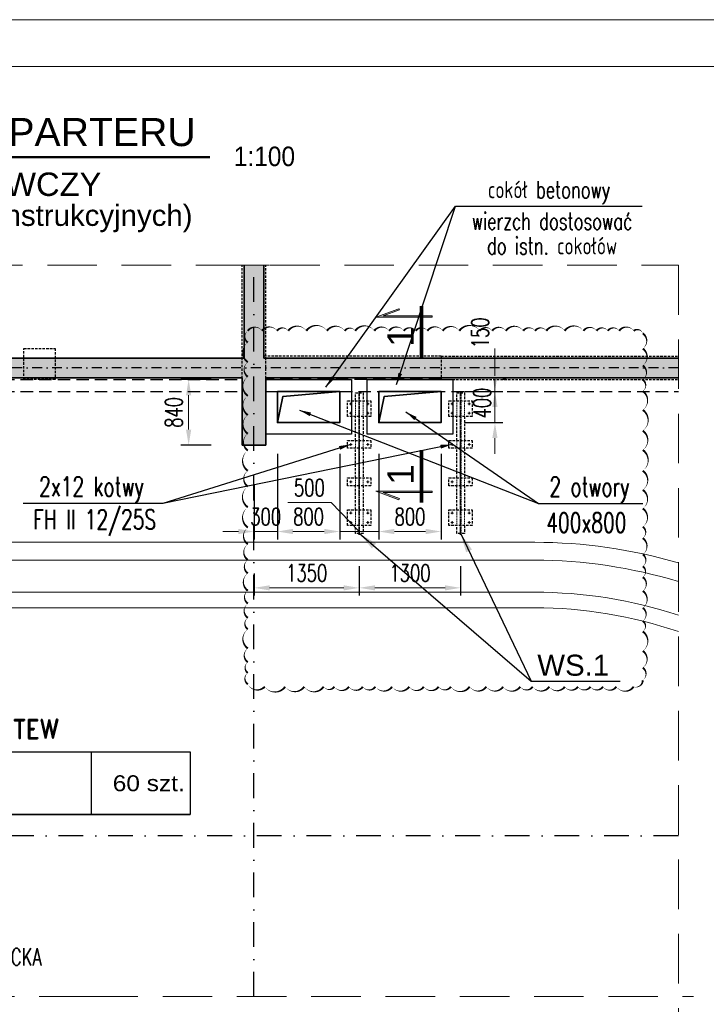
# Model space of a CAD drawing. Header units: centimetres. Extents: x -11084 to 13044, y 2736 to 15778.
# Tile 4 of 23: x 739 to 1619, y 13350 to 14612. Entities that reach past the tile are written whole.
import ezdxf
from ezdxf.enums import TextEntityAlignment as Align

# ---------------------------------------------------------------- set-up
doc = ezdxf.new("R2010")
doc.units = ezdxf.units.CM
for name, pattern in [('DASHED', [0.75, 0.5, -0.25]), ('HIDDEN', [9.525, 6.35, -3.175]), ('HIDDEN2', [4.7625, 3.175, -1.5875]), ('KRESKAKROPKA', [25.4, 12.7, -6.35, 0, -6.35])]:
    doc.linetypes.add(name, pattern=pattern)
for name, color, linetype, lineweight in [('---Osie', 4, 'KRESKAKROPKA', 25), ('---Otw-widok', 2, 'Continuous', 35), ('---Stal+opis', 3, 'Continuous', 18), ('---Stal+widok', 2, 'Continuous', 25), ('---Stal+wym', 9, 'Continuous', 15), ('---Widok', 7, 'Continuous', 25), ('---Ściany', 5, 'Continuous', 35), ('_cienkie', 9, 'Continuous', 9), ('_wymiar', 3, 'Continuous', 13), ('K---kreskowanie', 202, 'Continuous', 9), ('K_opis-25', 2, 'Continuous', 13), ('K_wymiar', 3, 'Continuous', 13)]:
    doc.layers.add(name, color=color, linetype=linetype, lineweight=lineweight)
for name, color, linetype in [('_ściany', 8, 'Continuous'), ('K---rewizja_1', 230, 'Continuous'), ('K-5', 3, 'Continuous'), ('K_opis-70', 241, 'Continuous')]:
    doc.layers.add(name, color=color, linetype=linetype)
doc.styles.add('ARIAL', font='arial.ttf', dxfattribs={"width": 0.95})
doc.styles.add('Arial CE', font='arial.ttf')
doc.styles.add('ROMAND', font='romand.shx', dxfattribs={"width": 0.9})
doc.styles.add('WYMIARY', font='ROMANS.shx', dxfattribs={"width": 0.7})
doc.dimstyles.new('10', dxfattribs={"dimtxt": 24, "dimasz": 12.5, "dimexe": 5, "dimexo": 10, "dimgap": 6, "dimtad": 1, "dimdec": 0, "dimrnd": 1, "dimzin": 9, "dimdsep": 46, "dimtxsty": 'WYMIARY', "dimcen": 5, "dimdle": 10, "dimclrd": 256, "dimclre": 256, "dimclrt": 11, "dimaunit": 1, "dimazin": 0, "dimtfac": 8e-05, "dimtdec": 0, "dimtix": 1, "dimtmove": 1, "dimatfit": 3, "dimfxl": 5, "dimtolj": 1, "dimtzin": 9, "dimarcsym": 0})
doc.dimstyles.new('SK100_mx_mm', dxfattribs={"dimtxt": 22, "dimasz": 20, "dimexe": 10, "dimexo": 40, "dimgap": 8, "dimtad": 1, "dimdec": 4, "dimlfac": 10, "dimrnd": 1, "dimzin": 9, "dimdsep": 46, "dimtxsty": 'WYMIARY', "dimcen": 10, "dimdle": 10, "dimclrd": 256, "dimclre": 256, "dimclrt": 3, "dimazin": 3, "dimtfac": 8e-05, "dimtdec": 4, "dimtmove": 0, "dimatfit": 3, "dimfxl": 1, "dimtolj": 1, "dimtzin": 9, "dimlwd": -1, "dimarcsym": 0})

# ---------------------------------------------------------------- blocks, each defined once
blk = doc.blocks.new('*D107')
at = {"layer": 'Defpoints', "color": 0, "transparency": 16777216}
for p in [(1069.2, 14095.4), (1149.2, 14095.4), (1149.2, 13955.7)]:
    blk.add_point(p, dxfattribs=at)
at = {"layer": 'K_wymiar', "lineweight": -2, "transparency": 16777216}
for p, q in [((1069.2, 14055.4), (1069.2, 13945.7)), ((1149.2, 14055.4), (1149.2, 13945.7))]:
    blk.add_line(p, q, dxfattribs=at)
at = {"layer": 'K_wymiar', "transparency": 16777216}
blk.add_line((1089.2, 13955.7), (1129.2, 13955.7), dxfattribs=at)
for points in [[(1089.2, 13959.1), (1089.2, 13952.4), (1069.2, 13955.7)], [(1129.2, 13959.1), (1129.2, 13952.4), (1149.2, 13955.7)]]:
    blk.add_solid(points, dxfattribs=at)
at = {"layer": 'K_wymiar', "color": 3, "transparency": 16777216, "insert": (1109.2, 13974.7), "char_height": 22, "attachment_point": 5, "style": 'WYMIARY'}
blk.add_mtext('\\A1;800', dxfattribs=at)
blk = doc.blocks.new('*D108')
at = {"layer": 'Defpoints', "color": 0, "transparency": 16777216}
for p in [(1149.2, 14095.4), (1199.2, 14095.4), (1199.2, 13955.7)]:
    blk.add_point(p, dxfattribs=at)
at = {"layer": 'K_wymiar', "lineweight": -2, "transparency": 16777216}
for p, q in [((1149.2, 14055.4), (1149.2, 13945.7)), ((1199.2, 14055.4), (1199.2, 13945.7))]:
    blk.add_line(p, q, dxfattribs=at)
at = {"layer": 'K_wymiar', "transparency": 16777216}
for p, q in [((1138, 13992.9), (1082.4, 13992.9)), ((1174.2, 13955.7), (1138, 13992.9)), ((1129.2, 13955.7), (1109.2, 13955.7)), ((1149.2, 13955.7), (1199.2, 13955.7)), ((1149.2, 13955.7), (1199.2, 13955.7)), ((1219.2, 13955.7), (1239.2, 13955.7))]:
    blk.add_line(p, q, dxfattribs=at)
for points in [[(1129.2, 13959.1), (1129.2, 13952.4), (1149.2, 13955.7)], [(1219.2, 13959.1), (1219.2, 13952.4), (1199.2, 13955.7)]]:
    blk.add_solid(points, dxfattribs=at)
at = {"layer": 'K_wymiar', "color": 3, "transparency": 16777216, "insert": (1110.2, 14011.9), "char_height": 22, "attachment_point": 5, "style": 'WYMIARY'}
blk.add_mtext('\\A1;500', dxfattribs=at)
blk = doc.blocks.new('*D109')
at = {"layer": 'Defpoints', "color": 0, "transparency": 16777216}
for p in [(1199.2, 14095.4), (1279.2, 14095.4), (1279.2, 13955.7)]:
    blk.add_point(p, dxfattribs=at)
at = {"layer": 'K_wymiar', "lineweight": -2, "transparency": 16777216}
for p, q in [((1199.2, 14055.4), (1199.2, 13945.7)), ((1279.2, 14055.4), (1279.2, 13945.7))]:
    blk.add_line(p, q, dxfattribs=at)
at = {"layer": 'K_wymiar', "transparency": 16777216}
blk.add_line((1219.2, 13955.7), (1259.2, 13955.7), dxfattribs=at)
for points in [[(1219.2, 13959.1), (1219.2, 13952.4), (1199.2, 13955.7)], [(1259.2, 13959.1), (1259.2, 13952.4), (1279.2, 13955.7)]]:
    blk.add_solid(points, dxfattribs=at)
at = {"layer": 'K_wymiar', "color": 3, "transparency": 16777216, "insert": (1239.2, 13974.7), "char_height": 22, "attachment_point": 5, "style": 'WYMIARY'}
blk.add_mtext('\\A1;800', dxfattribs=at)
blk = doc.blocks.new('*D110')
at = {"layer": 'Defpoints', "color": 0, "transparency": 16777216}
for p in [(1269.2, 14135.4), (1348.2, 14135.4), (1269.2, 14095.4)]:
    blk.add_point(p, dxfattribs=at)
at = {"layer": 'K_wymiar', "transparency": 16777216}
for p, q in [((1348.2, 14155.4), (1348.2, 14175.4)), ((1348.2, 14095.4), (1348.2, 14135.4)), ((1348.2, 14075.4), (1348.2, 14055.4))]:
    blk.add_line(p, q, dxfattribs=at)
at = {"layer": 'K_wymiar', "lineweight": -2, "transparency": 16777216}
for p, q in [((1309.2, 14135.4), (1358.2, 14135.4)), ((1309.2, 14095.4), (1358.2, 14095.4))]:
    blk.add_line(p, q, dxfattribs=at)
at = {"layer": 'K_wymiar', "transparency": 16777216}
for points in [[(1344.8, 14155.4), (1351.5, 14155.4), (1348.2, 14135.4)], [(1344.8, 14075.4), (1351.5, 14075.4), (1348.2, 14095.4)]]:
    blk.add_solid(points, dxfattribs=at)
at = {"layer": 'K_wymiar', "color": 3, "transparency": 16777216, "insert": (1331.7, 14120.4), "char_height": 22, "attachment_point": 5, "rotation": 90, "style": 'WYMIARY'}
blk.add_mtext('\\A1;400', dxfattribs=at)
blk = doc.blocks.new('*D111')
at = {"layer": 'Defpoints', "color": 0, "transparency": 16777216}
for p in [(1322.6, 14150.4), (1348.2, 14150.4), (1269.2, 14135.4)]:
    blk.add_point(p, dxfattribs=at)
at = {"layer": 'K_wymiar', "transparency": 16777216}
for p, q in [((1348.2, 14170.4), (1348.2, 14190.4)), ((1348.2, 14135.4), (1348.2, 14150.4)), ((1348.2, 14115.4), (1348.2, 14095.4))]:
    blk.add_line(p, q, dxfattribs=at)
at = {"layer": 'K_wymiar', "lineweight": -2, "transparency": 16777216}
for p, q in [((1362.6, 14150.4), (1358.2, 14150.4)), ((1309.2, 14135.4), (1358.2, 14135.4))]:
    blk.add_line(p, q, dxfattribs=at)
at = {"layer": 'K_wymiar', "transparency": 16777216}
for points in [[(1344.8, 14170.4), (1351.5, 14170.4), (1348.2, 14150.4)], [(1344.8, 14115.4), (1351.5, 14115.4), (1348.2, 14135.4)]]:
    blk.add_solid(points, dxfattribs=at)
at = {"layer": 'K_wymiar', "color": 3, "transparency": 16777216, "insert": (1329.2, 14210.4), "char_height": 22, "attachment_point": 5, "rotation": 90, "style": 'WYMIARY'}
blk.add_mtext('\\A1;150', dxfattribs=at)
blk = doc.blocks.new('*D112')
at = {"layer": 'Defpoints', "color": 0, "transparency": 16777216}
for p in [(955.4, 14150.4), (1024.2, 14150.4), (1024.2, 14066.4)]:
    blk.add_point(p, dxfattribs=at)
at = {"layer": 'K_wymiar', "lineweight": -2, "transparency": 16777216}
for p, q in [((984.2, 14150.4), (945.4, 14150.4)), ((984.2, 14066.4), (945.4, 14066.4))]:
    blk.add_line(p, q, dxfattribs=at)
at = {"layer": 'K_wymiar', "transparency": 16777216}
blk.add_line((955.4, 14086.4), (955.4, 14130.4), dxfattribs=at)
for points in [[(952, 14130.4), (958.7, 14130.4), (955.4, 14150.4)], [(952, 14086.4), (958.7, 14086.4), (955.4, 14066.4)]]:
    blk.add_solid(points, dxfattribs=at)
at = {"layer": 'K_wymiar', "color": 3, "transparency": 16777216, "insert": (936.4, 14108.4), "char_height": 22, "attachment_point": 5, "rotation": 90, "style": 'WYMIARY'}
blk.add_mtext('\\A1;840', dxfattribs=at)
blk = doc.blocks.new('Przekrój_h')
at = {"lineweight": 0}
blk.add_hatch(color=2, dxfattribs=at).paths.add_polyline_path([(1.25, -4.2), (0.12, -7.29), (0.12, 2), (-0.13, 2), (-0.13, -8.71), (1.49, -4.28)])
at = {"color": 2, "lineweight": 0}
blk.add_lwpolyline([(1.25, -4.2), (0.12, -7.29), (0.12, 2), (-0.13, 2), (-0.13, -8.71), (1.49, -4.28)], close=True, dxfattribs=at)
at = {"const_width": 0.7}
blk.add_lwpolyline([(2, 0), (-8, 0)], dxfattribs=at)
at = {"style": 'ARIAL'}
blk.add_attdef('PR', (-6.5, -6.5), '', height=5, dxfattribs=at)
blk = doc.blocks.new('*D302')
at = {"layer": 'Defpoints', "color": 0, "transparency": 16777216}
for p in [(1039.2, 14056.4), (1069.2, 14056.4), (1069.2, 13955.7)]:
    blk.add_point(p, dxfattribs=at)
at = {"layer": 'K_wymiar', "lineweight": -2, "transparency": 16777216}
for p, q in [((1039.2, 14016.4), (1039.2, 13945.7)), ((1069.2, 14016.4), (1069.2, 13945.7))]:
    blk.add_line(p, q, dxfattribs=at)
at = {"layer": 'K_wymiar', "transparency": 16777216}
for p, q in [((1019.2, 13955.7), (999.2, 13955.7)), ((1039.2, 13955.7), (1069.2, 13955.7)), ((1089.2, 13955.7), (1109.2, 13955.7))]:
    blk.add_line(p, q, dxfattribs=at)
for points in [[(1019.2, 13959.1), (1019.2, 13952.4), (1039.2, 13955.7)], [(1089.2, 13959.1), (1089.2, 13952.4), (1069.2, 13955.7)]]:
    blk.add_solid(points, dxfattribs=at)
at = {"layer": 'K_wymiar', "color": 3, "transparency": 16777216, "insert": (1054.2, 13974.7), "char_height": 22, "attachment_point": 5, "style": 'WYMIARY'}
blk.add_mtext('\\A1;300', dxfattribs=at)
blk = doc.blocks.new('A$C98014a08')
at = {"layer": '---Osie', "ltscale": 0.5}
blk.add_lwpolyline([(-114.5, 28.4), (69.5, 28.4)], dxfattribs=at)
at = {"layer": '---Osie', "linetype": 'DASHED'}
blk.add_lwpolyline([(-47.5, 28.4), (2.5, 28.4)], dxfattribs=at)
at = {"layer": '---Stal+widok', "color": 6, "linetype": 'HIDDEN2'}
for points in [[(-102.5, 43.4), (-82.5, 43.4), (-82.5, 13.4), (-102.5, 13.4)], [(-51.5, 43.4), (-41.5, 43.4), (-41.5, 13.4), (-51.5, 13.4)], [(-3.5, 43.4), (6.5, 43.4), (6.5, 13.4), (-3.5, 13.4)], [(37.5, 43.4), (57.5, 43.4), (57.5, 13.4), (37.5, 13.4)]]:
    blk.add_lwpolyline(points, close=True, dxfattribs=at)
for points in [[(-102.5, 23.4), (-112.5, 23.4), (-112.5, 33.4), (-102.5, 33.4)], [(-82.5, 33.4), (-51.5, 33.4)], [(-41.5, 33.4), (-3.5, 33.4)], [(6.5, 33.4), (37.5, 33.4)], [(57.5, 33.4), (67.5, 33.4), (67.5, 23.4), (57.5, 23.4)], [(-51.5, 23.4), (-82.5, 23.4)], [(-3.5, 23.4), (-41.5, 23.4)], [(37.5, 23.4), (6.5, 23.4)]]:
    blk.add_lwpolyline(points, dxfattribs=at)
at = {"layer": '---Stal+widok'}
for centre in [(-98.5, 39.4), (-86.5, 39.4), (41.5, 39.4), (53.5, 39.4), (-98.5, 17.4), (-86.5, 17.4), (41.5, 17.4), (53.5, 17.4)]:
    blk.add_circle(centre, 0.65, dxfattribs=at)
at = {"layer": '_cienkie', "linetype": 'HIDDEN2', "ltscale": 0.5}
for points in [[(-96.9, 39.4), (-100.2, 39.4)], [(-98.5, 37.6), (-98.5, 41.1)], [(-88, 39.4), (-84.7, 39.4)], [(-86.5, 37.6), (-86.5, 41.1)], [(-44.9, 39.4), (-48.2, 39.4)], [(-46.5, 37.6), (-46.5, 41.1)], [(3.1, 39.4), (-0.2, 39.4)], [(1.5, 37.6), (1.5, 41.1)], [(43.1, 39.4), (39.8, 39.4)], [(41.5, 37.6), (41.5, 41.1)], [(52, 39.4), (55.3, 39.4)], [(53.5, 37.6), (53.5, 41.1)], [(-112.5, 28.9), (67.5, 28.9)], [(-112.5, 27.9), (67.5, 27.9)], [(-82.5, 33.4), (-102.5, 33.4)], [(-41.5, 33.4), (-51.5, 33.4)], [(6.5, 33.4), (-3.5, 33.4)], [(57.5, 33.4), (37.5, 33.4)], [(-82.5, 23.4), (-102.5, 23.4)], [(-96.9, 17.4), (-100.2, 17.4)], [(-98.5, 19.1), (-98.5, 15.7)], [(-88, 17.4), (-84.7, 17.4)], [(-86.5, 19.1), (-86.5, 15.7)], [(-41.5, 23.4), (-51.5, 23.4)], [(-44.9, 17.4), (-48.2, 17.4)], [(-46.5, 19.1), (-46.5, 15.7)], [(6.5, 23.4), (-3.5, 23.4)], [(3.1, 17.4), (-0.2, 17.4)], [(1.5, 19.1), (1.5, 15.7)], [(57.5, 23.4), (37.5, 23.4)], [(43.1, 17.4), (39.8, 17.4)], [(41.5, 19.1), (41.5, 15.7)], [(52, 17.4), (55.3, 17.4)], [(53.5, 19.1), (53.5, 15.7)]]:
    blk.add_lwpolyline(points, dxfattribs=at)
for centre in [(-46.5, 39.4), (1.5, 39.4), (-46.5, 17.4), (1.5, 17.4)]:
    blk.add_circle(centre, 0.65, dxfattribs=at)
blk = doc.blocks.new('*D455')
at = {"layer": 'Defpoints', "color": 0, "transparency": 16777216}
for p in [(1174.2, 13951.4), (1039.2, 13941.9), (1174.2, 13883.5)]:
    blk.add_point(p, dxfattribs=at)
at = {"layer": 'K_wymiar', "lineweight": -2, "transparency": 16777216}
for p, q in [((1174.2, 13911.4), (1174.2, 13873.5)), ((1039.2, 13901.9), (1039.2, 13873.5))]:
    blk.add_line(p, q, dxfattribs=at)
at = {"layer": 'K_wymiar', "transparency": 16777216}
blk.add_line((1059.2, 13883.5), (1154.2, 13883.5), dxfattribs=at)
for points in [[(1059.2, 13886.8), (1059.2, 13880.2), (1039.2, 13883.5)], [(1154.2, 13886.8), (1154.2, 13880.2), (1174.2, 13883.5)]]:
    blk.add_solid(points, dxfattribs=at)
at = {"layer": 'K_wymiar', "color": 3, "transparency": 16777216, "insert": (1106.7, 13902.5), "char_height": 22, "attachment_point": 5, "style": 'WYMIARY'}
blk.add_mtext('\\A1;1350', dxfattribs=at)
blk = doc.blocks.new('*D456')
at = {"layer": 'Defpoints', "color": 0, "transparency": 16777216}
for p in [(1174.2, 13951.4), (1304.2, 13951.4), (1304.2, 13883.5)]:
    blk.add_point(p, dxfattribs=at)
at = {"layer": 'K_wymiar', "lineweight": -2, "transparency": 16777216}
for p, q in [((1174.2, 13911.4), (1174.2, 13873.5)), ((1304.2, 13911.4), (1304.2, 13873.5))]:
    blk.add_line(p, q, dxfattribs=at)
at = {"layer": 'K_wymiar', "transparency": 16777216}
blk.add_line((1194.2, 13883.5), (1284.2, 13883.5), dxfattribs=at)
for points in [[(1194.2, 13886.8), (1194.2, 13880.2), (1174.2, 13883.5)], [(1284.2, 13886.8), (1284.2, 13880.2), (1304.2, 13883.5)]]:
    blk.add_solid(points, dxfattribs=at)
at = {"layer": 'K_wymiar', "color": 3, "transparency": 16777216, "insert": (1239.2, 13902.5), "char_height": 22, "attachment_point": 5, "style": 'WYMIARY'}
blk.add_mtext('\\A1;1300', dxfattribs=at)

msp = doc.modelspace()

# ---------------------------------------------------------------- hatches: boundary and pattern name
at = {"layer": 'K---kreskowanie', "linetype": 'ByBlock'}
h = msp.add_hatch(dxfattribs=at)
h.set_pattern_fill('JIS_STN_2.5', color=256, scale=5)
h.set_pattern_definition([(45, (0, -792.542), (-8.838835, 8.838835), []), (45, (8.825, -792.542), (-8.838835, 8.838835), [6, -2.5])])
h.paths.add_polyline_path([(1583.448421, 14177.925449), (1051.68439, 14177.925449), (1051.68439, 14297.197245), (1026.68439, 14297.197245), (1026.68439, 14177.925449), (451.68439, 14177.925449), (451.734339, 14297.21734), (426.734011, 14297.21734), (426.68439, 14177.925449), (-368.823554, 14177.925449), (-368.823554, 14152.925449), (-175.81561, 14152.925449), (-175.81561, 14066.425449), (-145.81561, 14066.425449), (-145.81561, 14150.425449), (-145.81561, 14152.925449), (424.18439, 14152.925449), (424.18439, 14066.425449), (454.18439, 14066.425449), (454.18439, 14152.925449), (1024.18439, 14152.925449), (1024.18439, 14066.425449), (1054.18439, 14066.425449), (1054.18439, 14152.925449), (1583.448421, 14152.925449)])

# ---------------------------------------------------------------- linework, layer by layer
at = {"layer": '---Osie', "ltscale": 2.5}
for p, q in [((1039.18439, 13359.606633), (1039.18439, 14297.21734)), ((1583.448421, 13565.425449), (-368.823554, 13565.425449))]:
    msp.add_line(p, q, dxfattribs=at)
at = {"layer": '---Osie'}
msp.add_line((1583.448421, 14165.425449), (-368.823554, 14165.425449), dxfattribs=at)
at = {"layer": '---Otw-widok'}
for points in [[(1069.18439, 14135.425449), (1149.18439, 14135.425449), (1149.18439, 14095.425449), (1069.18439, 14095.425449)], [(1199.18439, 14135.425449), (1279.18439, 14135.425449), (1279.18439, 14095.425449), (1199.18439, 14095.425449)]]:
    msp.add_lwpolyline(points, close=True, dxfattribs=at)
for points in [[(1069.18439, 14095.425449), (1076.031308, 14128.627494), (1149.18439, 14135.425449)], [(1199.18439, 14095.425449), (1206.031308, 14128.627494), (1279.18439, 14135.425449)]]:
    msp.add_lwpolyline(points, dxfattribs=at)
at = {"layer": '---Stal+wym', "color": 2, "linetype": 'ByBlock'}
msp.add_lwpolyline([(6587.525019, 11701.882042), (-392.474981, 11701.882042), (-392.474981, 14551.882042), (6587.525019, 14551.882042)], close=True, dxfattribs=at)
at = {"layer": '---Widok', "color": 0}
for points in [[(1054.18439, 14150.425449), (1164.18439, 14150.425449), (1164.18439, 14080.425449), (1054.18439, 14080.425449)], [(1184.18439, 14150.425449), (1294.18439, 14150.425449), (1294.18439, 14080.425449), (1184.18439, 14080.425449)]]:
    msp.add_lwpolyline(points, close=True, dxfattribs=at)
at = {"layer": '---Ściany'}
for p, q in [((1026.68439, 14177.925449), (1026.68439, 14297.21734)), ((1051.68439, 14177.925449), (1051.68439, 14297.21734))]:
    msp.add_line(p, q, dxfattribs=at)
for points in [[(451.68439, 14177.925449), (1026.68439, 14177.925449)], [(1051.68439, 14177.925449), (1583.448421, 14177.925449)], [(454.18439, 14152.925449), (1024.18439, 14152.925449)], [(1054.18439, 14152.925449), (1054.18439, 14066.425449), (1024.18439, 14066.425449), (1024.18439, 14152.925449)], [(1054.18439, 14152.925449), (1583.448421, 14152.925449)]]:
    msp.add_lwpolyline(points, dxfattribs=at)
at = {"layer": '_cienkie'}
for p, q in [((-368.823554, 13941.925449), (1399.18439, 13941.925449)), ((-368.823554, 13918.925449), (1399.18439, 13918.925449)), ((-368.823554, 13877.925449), (1399.18439, 13877.925449)), ((339.18439, 13857.925449), (1399.18439, 13857.925449))]:
    msp.add_line(p, q, dxfattribs=at)
at = {"layer": '_cienkie', "linetype": 'ByBlock'}
msp.add_lwpolyline([(6647.525019, 11641.882042), (-652.474981, 11641.882042), (-652.474981, 14611.882042), (6647.525019, 14611.882042)], close=True, dxfattribs=at)
at = {"layer": '_cienkie', "linetype": 'HIDDEN', "ltscale": 10}
for points in [[(1583.448421, 12639.790314), (1583.448421, 11747.226204), (-368.823554, 11747.226204), (-368.823554, 14297.21734), (1583.448421, 14297.21734), (1583.448421, 12652.017679)], [(1059.209869, 14297.197245), (1016.154023, 14297.197245), (1016.154023, 14297.197245), (1016.154023, 14297.197245)], [(-379.356119, 13359.606633), (826.891579, 13359.606633)], [(-379.356119, 13359.606633), (826.891579, 13359.606633)], [(826.891579, 13359.606633), (1602.97043, 13359.606633)], [(826.891579, 13359.606633), (1602.97043, 13359.606633)]]:
    msp.add_lwpolyline(points, dxfattribs=at)
at = {"layer": '_cienkie'}
for radius, start in [(657, 73.712174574), (634, 73.1038875), (593, 71.8966548), (573, 71.241634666)]:
    msp.add_arc((1399.18439, 13284.925449), radius, start, 90, dxfattribs=at)
at = {"layer": '_ściany', "linetype": 'HIDDEN2'}
for p, q in [((1024.18439, 14066.425449), (1024.18439, 14297.21734)), ((1054.18439, 14066.425449), (1054.18439, 14297.21734)), ((1279.18439, 14180.425449), (1583.448421, 14180.425449)), ((1279.18439, 14180.425449), (1279.18439, 14150.425449)), ((1279.18439, 14150.425449), (1583.448421, 14150.425449))]:
    msp.add_line(p, q, dxfattribs=at)
at = {"layer": '_ściany', "linetype": 'HIDDEN2', "ltscale": 5}
for p, q in [((454.18439, 14150.425449), (1024.18439, 14150.425449)), ((454.18439, 14135.425449), (1024.18439, 14135.425449)), ((1054.18439, 14135.425449), (1583.448421, 14135.425449))]:
    msp.add_line(p, q, dxfattribs=at)
at = {"layer": '_ściany', "linetype": 'HIDDEN2'}
msp.add_lwpolyline([(744.18439, 14190.425449), (784.18439, 14190.425449), (784.18439, 14150.425449), (744.18439, 14150.425449)], close=True, dxfattribs=at)
msp.add_lwpolyline([(1279.18439, 14180.425449), (1051.68439, 14180.425449)], dxfattribs=at)
at = {"layer": '_ściany', "linetype": 'HIDDEN2', "ltscale": 5}
msp.add_lwpolyline([(1279.18439, 14150.425449), (1054.18439, 14150.425449)], dxfattribs=at)
at = {"layer": 'K---rewizja_1'}
msp.add_lwpolyline([(1031.301406, 14212.971194, 0, 2.666667, 0.52056705), (1031.301406, 14198.062698, 0, 2.666667, 0.52056705), (1031.301406, 14172.769772, 0, 2.666667, 0.52056705), (1031.301406, 14154.180744, 0, 2.666667, 0.52056705), (1031.301406, 14129.589743, 0, 2.666667, 0.52056705), (1031.301406, 14105.057337, 0, 2.666667, 0.52056705), (1031.301406, 14081.044153, 0, 2.666667, 0.52056705), (1031.301406, 14059.486692, 0, 2.666667, 0.52056705), (1031.301406, 14033.55369, 0, 2.666667, 0.52056705), (1031.301406, 14013.341078, 0, 2.666667, 0.52056705), (1031.301406, 13986.813169, 0, 2.666667, 0.52056705), (1031.301406, 13960.816282, 0, 2.666667, 0.52056705), (1031.301406, 13939.437862, 0, 2.666667, 0.52056705), (1031.301406, 13919.326572, 0, 2.666667, 0.52056705), (1031.301406, 13902.113725, 0, 2.666667, 0.52056705), (1031.301406, 13879.916189, 0, 2.666667, 0.52056705), (1031.301406, 13863.447181, 0, 2.666667, 0.52056705), (1031.301406, 13845.079921, 0, 2.666667, 0.52056705), (1031.301406, 13830.379358, 0, 2.666667, 0.52056705), (1031.301406, 13805.926301, 0, 2.666667, 0.52056705), (1031.301406, 13788.165749, 0, 2.666667, 0.52056705), (1031.301406, 13774.48776, 0, 2.666667, 0.52056705), (1031.301406, 13760.022394, 0, 2.666667, 0.52056705), (1053.007821, 13756.763448, 0, 2.666667, 0.52056705), (1079.108064, 13756.763448, 0, 2.666667, 0.52056705), (1103.581467, 13756.763448, 0, 2.666667, 0.52056705), (1128.560257, 13756.763448, 0, 2.666667, 0.52056705), (1142.278123, 13756.763448, 0, 2.666667, 0.52056705), (1160.957079, 13756.763448, 0, 2.666667, 0.52056705), (1178.709899, 13756.763448, 0, 2.666667, 0.52056705), (1194.889185, 13756.763448, 0, 2.666667, 0.52056705), (1216.283474, 13756.763448, 0, 2.666667, 0.52056705), (1238.226283, 13756.763448, 0, 2.666667, 0.52056705), (1256.917039, 13756.763448, 0, 2.666667, 0.52056705), (1275.932105, 13756.763448, 0, 2.666667, 0.52056705), (1291.691049, 13756.763448, 0, 2.666667, 0.52056705), (1315.806368, 13756.763448, 0, 2.666667, 0.52056705), (1337.206354, 13756.763448, 0, 2.666667, 0.52056705), (1358.669818, 13756.763448, 0, 2.666667, 0.52056705), (1380.590246, 13756.763448, 0, 2.666667, 0.52056705), (1396.666176, 13756.763448, 0, 2.666667, 0.52056705), (1417.959551, 13756.763448, 0, 2.666667, 0.52056705), (1437.752229, 13756.763448, 0, 2.666667, 0.52056705), (1454.640358, 13756.763448, 0, 2.666667, 0.52056705), (1470.659727, 13756.763448, 0, 2.666667, 0.52056705), (1486.7735, 13756.763448, 0, 2.666667, 0.52056705), (1503.909033, 13756.763448, 0, 2.666667, 0.52056705), (1526.090699, 13756.763448, 0, 2.666667, 0.52056705), (1537.736802, 13765.086216, 0, 2.666667, 0.52056705), (1537.736802, 13781.138138, 0, 2.666667, 0.52056705), (1537.736802, 13802.605672, 0, 2.666667, 0.52056705), (1537.736802, 13827.502672, 0, 2.666667, 0.52056705), (1537.736802, 13841.072015, 0, 2.666667, 0.52056705), (1537.736802, 13857.776626, 0, 2.666667, 0.52056705), (1537.736802, 13879.511095, 0, 2.666667, 0.52056705), (1537.736802, 13897.167884, 0, 2.666667, 0.52056705), (1537.736802, 13911.074151, 0, 2.666667, 0.52056705), (1537.736802, 13926.361076, 0, 2.666667, 0.52056705), (1537.736802, 13947.241433, 0, 2.666667, 0.52056705), (1537.736802, 13961.765802, 0, 2.666667, 0.52056705), (1537.736802, 13985.197507, 0, 2.666667, 0.52056705), (1537.736802, 14009.047519, 0, 2.666667, 0.52056705), (1537.736802, 14033.577076, 0, 2.666667, 0.52056705), (1537.736802, 14060.207934, 0, 2.666667, 0.52056705), (1537.736802, 14084.959666, 0, 2.666667, 0.52056705), (1537.736802, 14111.547392, 0, 2.666667, 0.52056705), (1537.736802, 14135.613067, 0, 2.666667, 0.52056705), (1537.736802, 14150.207832, 0, 2.666667, 0.52056705), (1537.736802, 14168.562885, 0, 2.666667, 0.52056705), (1537.736802, 14190.209867, 0, 2.666667, 0.52056705), (1537.736802, 14209.741306, 0, 2.666667, 0.52056705), (1526.1351, 14212.971194, 0, 2.666667, 0.52056705), (1507.430916, 14212.971194, 0, 2.666667, 0.52056705), (1492.901257, 14212.971194, 0, 2.666667, 0.52056705), (1478.472513, 14212.971194, 0, 2.666667, 0.52056705), (1461.656, 14212.971194, 0, 2.666667, 0.52056705), (1437.558178, 14212.971194, 0, 2.666667, 0.52056705), (1414.060554, 14212.971194, 0, 2.666667, 0.52056705), (1399.558158, 14212.971194, 0, 2.666667, 0.52056705), (1384.491373, 14212.971194, 0, 2.666667, 0.52056705), (1362.094857, 14212.971194, 0, 2.666667, 0.52056705), (1344.697679, 14212.971194, 0, 2.666667, 0.52056705), (1328.772713, 14212.971194, 0, 2.666667, 0.52056705), (1302.519471, 14212.971194, 0, 2.666667, 0.52056705), (1281.164652, 14212.971194, 0, 2.666667, 0.52056705), (1261.503408, 14212.971194, 0, 2.666667, 0.52056705), (1246.536317, 14212.971194, 0, 2.666667, 0.52056705), (1231.346238, 14212.971194, 0, 2.666667, 0.52056705), (1212.362097, 14212.971194, 0, 2.666667, 0.52056705), (1193.46585, 14212.971194, 0, 2.666667, 0.52056705), (1168.898043, 14212.971194, 0, 2.666667, 0.52056705), (1155.440194, 14212.971194, 0, 2.666667, 0.52056705), (1132.755582, 14212.971194, 0, 2.666667, 0.52056705), (1106.2822, 14212.971194, 0, 2.666667, 0.52056705), (1083.059648, 14212.971194, 0, 2.666667, 0.52056705), (1068.654912, 14212.971194, 0, 2.666667, 0.52056705), (1049.411974, 14212.971194, 0, 2.666667, 0.52056705)], format="xyseb", close=True, dxfattribs=at)
at = {"layer": 'K-5'}
for p, q in [((830.438826, 13673.41422), (830.438826, 13592.756964)), ((830.438826, 13673.41422), (830.438826, 13592.756964)), ((830.438826, 13592.756964), (830.438826, 13592.757473))]:
    msp.add_line(p, q, dxfattribs=at)
for points in [[(466.785175, 13673.414728), (957.37555, 13673.414728), (957.37555, 13592.757473), (466.785175, 13592.757473)], [(466.785175, 13592.757473), (957.37555, 13592.757473), (957.37555, 13592.757473), (466.785175, 13592.757473)]]:
    msp.add_lwpolyline(points, close=True, dxfattribs=at)
at = {"layer": 'K_opis-25', "const_width": 3}
msp.add_lwpolyline([(226.659874, 14435.611015), (982.962436, 14435.611015)], dxfattribs=at)

# ---------------------------------------------------------------- block references
at = {"layer": '_cienkie', "linetype": 'HIDDEN2', "ltscale": 0.5, "rotation": 90}
for p in [(1202.57054, 14065.887382), (1332.57054, 14065.887382)]:
    msp.add_blockref('A$C98014a08', p, dxfattribs=at)
at = {"layer": 'K_opis-70'}
ref = msp.add_blockref('Przekrój_h', (1254.033477, 14231.351486), dxfattribs=dict(at, xscale=-6.75, yscale=6.75, zscale=9, rotation=270))
ref.add_attrib('PR', '1', (1244.06963, 14192.322371), dxfattribs={"layer": '0', "height": 33.75, "rotation": 90, "style": 'ARIAL'})
ref = msp.add_blockref('Przekrój_h', (1254.033477, 14006.405595), dxfattribs=dict(at, xscale=6.75, yscale=6.75, zscale=9, rotation=270))
ref.add_attrib('PR', '1', (1244.06963, 14015.682582), dxfattribs={"layer": '0', "height": 33.75, "rotation": 90, "style": 'ARIAL'})

# ---------------------------------------------------------------- texts
at = {"layer": '---Stal+opis', "color": 3, "style": 'Arial CE', "width": 0.9}
msp.add_text('1:100', height=25, dxfattribs=at).set_placement((1091.890674, 14424.180187), align=Align.RIGHT)
at = {"layer": '---Stal+opis', "color": 3, "style": 'Arial CE', "width": 1.1}
msp.add_text('60 szt.', height=20.4, dxfattribs=at).set_placement((858.037595, 13622.792055))
at = {"layer": '---Stal+opis', "color": 3, "attachment_point": 5, "style": 'Arial CE'}
for s, insert, char_height in [('\\A1;FRAGMENT RZUTU PARTERU', (604.092876, 14467.547721), 36), ('\\A1;RYSUNEK ZESTAWCZY', (607.172904, 14400.730036), 30), ('\\A1;(usytuawanie elementów konstrukcyjnych)', (607.172904, 14356.94305), 27), ('\\A1;WS.1', (1448.594139, 13784.132484), 27)]:
    msp.add_mtext(s, dxfattribs=dict(at, insert=insert, char_height=char_height))
at = {"layer": 'K_opis-25', "style": 'ROMAND', "width": 0.9}
msp.add_text('ZESTAWIENIE KOTEW', height=24.48, dxfattribs=at).set_placement((485.789603, 13690.181168))
at = {"layer": 'K_wymiar', "color": 2, "attachment_point": 5, "style": 'WYMIARY'}
for s, insert, char_height in [('\\A1;cokół betonowy ', (1417.541346, 14390.344748), 22), ('\\A1;wierzch dostosować ', (1421.496787, 14353.631872), 22), ('\\A1;do istn. cokołów', (1421.496787, 14321.941548), 22), ('\\A1;2x12 kotwy', (830.765244, 14009.193272), 25), ('\\A1;2 otwory', (1469.353878, 14009.074435), 25), ('\\A1;FH II 12/25S', (834.87411, 13967.043524), 25), ('\\A1;400x800', (1465.398437, 13967.144779), 25), ('\\A1;NIECKA ', (731.060837, 13410.398638), 22)]:
    msp.add_mtext(s, dxfattribs=dict(at, insert=insert, char_height=char_height))

# ---------------------------------------------------------------- dimensions: what is measured, and where the dimension line sits
at = {"layer": 'K_wymiar'}
for base, p1, p2, picture, middle in [((1348.164346, 14150.425449), (1269.18439, 14135.425449), (1322.550755, 14150.425449), '*D111', (1348.164346, 14210.425449)), ((1348.164346, 14135.425449), (1269.18439, 14095.425449), (1269.18439, 14135.425449), '*D110', (1350.664346, 14120.425449))]:
    dim = msp.add_linear_dim(base=base, p1=p1, p2=p2, angle=90, dimstyle='SK100_mx_mm', override={"dimtmove": 1}, dxfattribs=at)
    dim.commit()
    dim.dimension.update_dxf_attribs({"geometry": picture, "text_midpoint": middle, "dimtype": 160})
dim = msp.add_linear_dim(base=(955.354028, 14150.425449), p1=(1024.18439, 14066.425449), p2=(1024.18439, 14150.425449), angle=90, dimstyle='SK100_mx_mm', override={"dimtmove": 1}, dxfattribs=at)
dim.commit()
dim.dimension.update_dxf_attribs({"geometry": '*D112', "text_midpoint": (936.354028, 14108.425449)})
for base, p1, p2, picture, middle in [((1149.18439, 13955.728729), (1069.18439, 14095.425449), (1149.18439, 14095.425449), '*D107', (1109.18439, 13974.728729)), ((1279.18439, 13955.728729), (1199.18439, 14095.425449), (1279.18439, 14095.425449), '*D109', (1239.18439, 13974.728729)), ((1174.18439, 13883.484477), (1039.18439, 13941.925449), (1174.18439, 13951.425449), '*D455', (1106.68439, 13902.484477)), ((1304.18439, 13883.484477), (1174.18439, 13951.425449), (1304.18439, 13951.425449), '*D456', (1239.18439, 13902.484477))]:
    dim = msp.add_linear_dim(base=base, p1=p1, p2=p2, dimstyle='SK100_mx_mm', override={"dimtmove": 1}, dxfattribs=at)
    dim.commit()
    dim.dimension.update_dxf_attribs({"geometry": picture, "text_midpoint": middle})
for base, p1, p2, picture, middle in [((1199.18439, 13955.728729), (1149.18439, 14095.425449), (1199.18439, 14095.425449), '*D108', (1129.984457, 13992.886524)), ((1069.18439, 13955.728729), (1039.18439, 14056.425449), (1069.18439, 14056.425449), '*D302', (1054.18439, 13955.728729))]:
    dim = msp.add_linear_dim(base=base, p1=p1, p2=p2, dimstyle='SK100_mx_mm', override={"dimtmove": 1}, dxfattribs=at)
    dim.commit()
    dim.dimension.update_dxf_attribs({"geometry": picture, "text_midpoint": middle, "dimtype": 160})

# ---------------------------------------------------------------- leaders
at = {"layer": '_wymiar', "linetype": 'ByBlock'}
for points, override in [([(1131.504354, 14140.888081), (1297.485644, 14372.831833), (1536.869181, 14372.831833)], {"dimasz": 15, "dimgap": 6, "dimtad": 0, "dimfxl": 0.18}), ([(1222.052719, 14144.123489), (1297.485644, 14372.831833), (1526.012415, 14372.831833)], {"dimasz": 15, "dimgap": 6, "dimtad": 0, "dimfxl": 0.18}), ([(1097.443002, 14111.400001), (1404.098013, 13991.56152), (1537.870114, 13991.56152)], {"dimasz": 15, "dimgap": 6, "dimtad": 0, "dimfxl": 0.18}), ([(1233.910419, 14109.0645), (1404.098013, 13991.56152), (1537.870114, 13991.56152)], {"dimasz": 15, "dimgap": 6, "dimtad": 0, "dimfxl": 0.18}), ([(1163.225458, 14067.425449), (922.19909, 13991.56152), (743.134044, 13991.56152)], {"dimasz": 15, "dimgap": 6, "dimtad": 0, "dimfxl": 0.18}), ([(1293.18439, 14067.425449), (922.19909, 13991.56152), (743.134044, 13991.56152)], {"dimasz": 15, "dimgap": 6, "dimtad": 0, "dimfxl": 0.18}), ([(1174.18439, 13953.425449), (1394.58816, 13763.760887), (1508.879781, 13763.760887)], {"dimasz": 25, "dimgap": 6, "dimtad": 0, "dimfxl": 0.18}), ([(1304.18439, 13953.425449), (1394.58816, 13763.760887), (1508.879781, 13763.760887)], {"dimasz": 25, "dimgap": 6, "dimtad": 0, "dimfxl": 0.18})]:
    msp.add_leader(points, dimstyle='10', override=override, dxfattribs=at)

doc.saveas('drawing.dxf')
